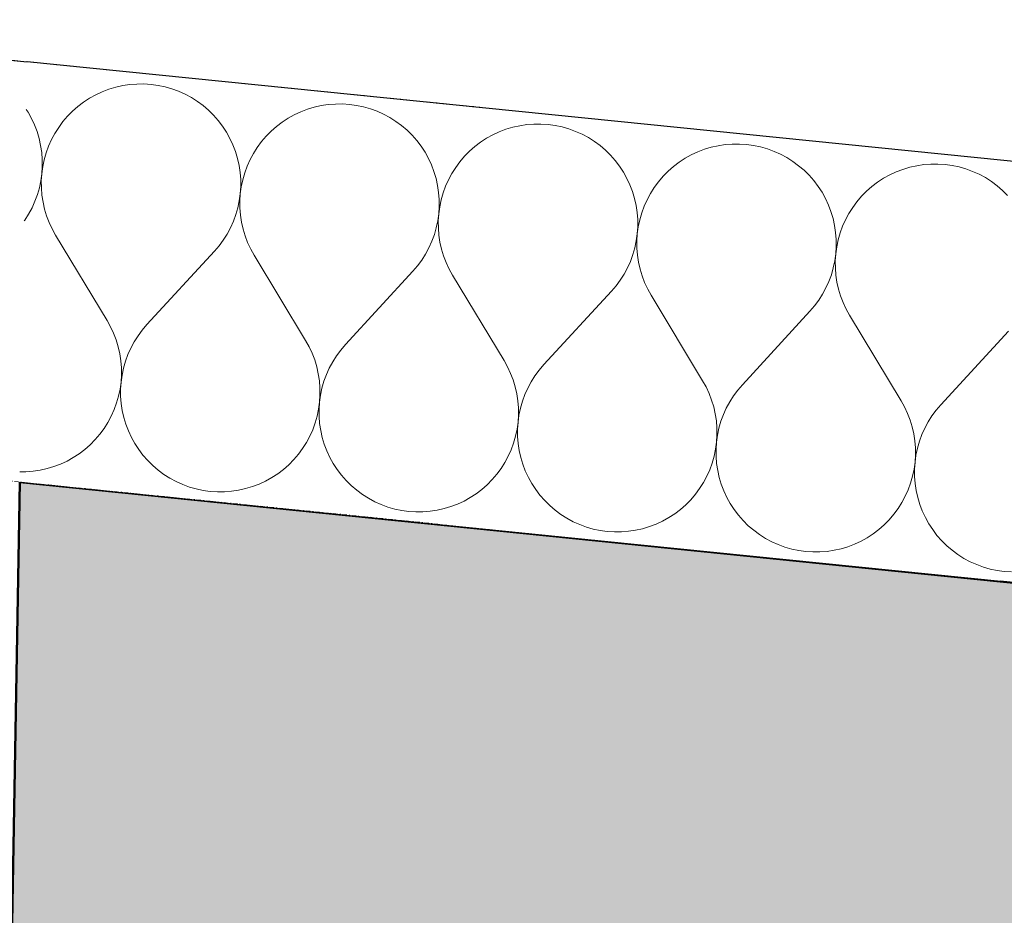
# Model space of a CAD drawing. Header units: millimetres. Extents: x -25972 to 4516, y -2839 to 20217.
# Tile 48 of 114: x -20314 to -19938, y 9843 to 10185. Entities that reach past the tile are written whole.
import ezdxf

# ---------------------------------------------------------------- set-up
doc = ezdxf.new("R2010")
doc.units = ezdxf.units.MM
doc.header["$MEASUREMENT"] = 0
doc.linetypes.add('Wipeout_Contour', pattern=[1000, 0, -1000])
doc.linetypes.add('Čerchovaná S', pattern=[3.5, 1.5, -0.85, 0.3, -0.85])
for name, color, linetype in [('7._POHLED ZÁPADNÍ_1_2D prvky - obecné', 7, 'Continuous'), ('7._POHLED ZÁPADNÍ_1_3D prvky fasada nove', 7, 'Continuous'), ('7._POHLED ZÁPADNÍ_1_Konstrukce - nosné', 7, 'Continuous'), ('7._POHLED ZÁPADNÍ_1_Kresby a obrázky', 7, 'Continuous'), ('7._POHLED ZÁPADNÍ_1_Nové_Konstrukce - nosné', 7, 'Continuous'), ('7._POHLED ZÁPADNÍ_1_Nové_Výplně – Řezové', 7, 'Continuous'), ('7._POHLED ZÁPADNÍ_1_Výplně – Řezové', 7, 'Continuous')]:
    doc.layers.add(name, color=color, linetype=linetype)

# ---------------------------------------------------------------- blocks, each defined once
blk = doc.blocks.new('*X35', base_point=(-26739.77, -6860.77))
at = {"layer": '7._POHLED ZÁPADNÍ_1_Nové_Výplně – Řezové', "color": 21, "linetype": 'Continuous', "lineweight": 20, "true_color": 0xffaaaa}
for p, q in [((-20274.2, 10160.3), (-20276.86, 10159.7)), ((-20271.51, 10160.7), (-20274.2, 10160.3)), ((-20268.8, 10160.91), (-20271.51, 10160.7)), ((-20266.08, 10160.93), (-20268.8, 10160.91)), ((-20263.36, 10160.76), (-20266.08, 10160.93)), ((-20260.67, 10160.39), (-20263.36, 10160.76)), ((-20258.01, 10159.82), (-20260.67, 10160.39)), ((-20284.47, 10156.8), (-20286.85, 10155.48)), ((-20282, 10157.95), (-20284.47, 10156.8)), ((-20279.46, 10158.92), (-20282, 10157.95)), ((-20276.86, 10159.7), (-20279.46, 10158.92)), ((-20255.39, 10159.07), (-20258.01, 10159.82)), ((-20252.84, 10158.14), (-20255.39, 10159.07)), ((-20250.36, 10157.03), (-20252.84, 10158.14)), ((-20247.96, 10155.74), (-20250.36, 10157.03)), ((-20289.13, 10154), (-20291.3, 10152.35)), ((-20286.85, 10155.48), (-20289.13, 10154)), ((-20245.66, 10154.28), (-20247.96, 10155.74)), ((-20243.47, 10152.67), (-20245.66, 10154.28)), ((-20241.41, 10150.9), (-20243.47, 10152.67)), ((-20198.4, 10152.65), (-20201.05, 10152.05)), ((-20195.71, 10153.05), (-20198.4, 10152.65)), ((-20192.99, 10153.27), (-20195.71, 10153.05)), ((-20190.27, 10153.28), (-20192.99, 10153.27)), ((-20187.56, 10153.11), (-20190.27, 10153.28)), ((-20184.86, 10152.74), (-20187.56, 10153.11)), ((-20182.2, 10152.18), (-20184.86, 10152.74)), ((-20310.35, 10150.14), (-20311.05, 10151.21)), ((-20309.03, 10147.76), (-20310.35, 10150.14)), ((-20293.34, 10150.55), (-20295.25, 10148.62)), ((-20291.3, 10152.35), (-20293.34, 10150.55)), ((-20239.47, 10148.99), (-20241.41, 10150.9)), ((-20237.68, 10146.94), (-20239.47, 10148.99)), ((-20208.67, 10149.15), (-20211.04, 10147.83)), ((-20206.2, 10150.3), (-20208.67, 10149.15)), ((-20203.66, 10151.27), (-20206.2, 10150.3)), ((-20201.05, 10152.05), (-20203.66, 10151.27)), ((-20179.59, 10151.43), (-20182.2, 10152.18)), ((-20177.03, 10150.49), (-20179.59, 10151.43)), ((-20174.55, 10149.38), (-20177.03, 10150.49)), ((-20172.15, 10148.09), (-20174.55, 10149.38)), ((-20307.89, 10145.29), (-20309.03, 10147.76)), ((-20306.92, 10142.75), (-20307.89, 10145.29)), ((-20297.02, 10146.55), (-20298.63, 10144.36)), ((-20295.25, 10148.62), (-20297.02, 10146.55)), ((-20236.03, 10144.77), (-20237.68, 10146.94)), ((-20213.32, 10146.35), (-20215.49, 10144.7)), ((-20211.04, 10147.83), (-20213.32, 10146.35)), ((-20169.86, 10146.63), (-20172.15, 10148.09)), ((-20167.67, 10145.02), (-20169.86, 10146.63)), ((-20119.9, 10145.41), (-20122.59, 10145)), ((-20117.19, 10145.62), (-20119.9, 10145.41)), ((-20114.47, 10145.64), (-20117.19, 10145.62)), ((-20111.75, 10145.46), (-20114.47, 10145.64)), ((-20109.06, 10145.09), (-20111.75, 10145.46)), ((-20106.4, 10144.53), (-20109.06, 10145.09)), ((-20306.14, 10140.14), (-20306.92, 10142.75)), ((-20300.09, 10142.06), (-20301.37, 10139.66)), ((-20298.63, 10144.36), (-20300.09, 10142.06)), ((-20234.55, 10142.49), (-20236.03, 10144.77)), ((-20233.23, 10140.11), (-20234.55, 10142.49)), ((-20217.53, 10142.91), (-20219.44, 10140.97)), ((-20215.49, 10144.7), (-20217.53, 10142.91)), ((-20165.6, 10143.25), (-20167.67, 10145.02)), ((-20163.66, 10141.34), (-20165.6, 10143.25)), ((-20161.87, 10139.29), (-20163.66, 10141.34)), ((-20132.86, 10141.51), (-20135.24, 10140.19)), ((-20130.39, 10142.65), (-20132.86, 10141.51)), ((-20127.85, 10143.62), (-20130.39, 10142.65)), ((-20125.25, 10144.4), (-20127.85, 10143.62)), ((-20122.59, 10145), (-20125.25, 10144.4)), ((-20103.78, 10143.78), (-20106.4, 10144.53)), ((-20101.23, 10142.84), (-20103.78, 10143.78)), ((-20098.74, 10141.73), (-20101.23, 10142.84)), ((-20096.35, 10140.44), (-20098.74, 10141.73)), ((-20305.55, 10137.49), (-20306.14, 10140.14)), ((-20301.37, 10139.66), (-20302.49, 10137.18)), ((-20232.08, 10137.65), (-20233.23, 10140.11)), ((-20231.12, 10135.1), (-20232.08, 10137.65)), ((-20221.21, 10138.9), (-20222.83, 10136.71)), ((-20219.44, 10140.97), (-20221.21, 10138.9)), ((-20160.23, 10137.12), (-20161.87, 10139.29)), ((-20137.52, 10138.7), (-20139.68, 10137.05)), ((-20135.24, 10140.19), (-20137.52, 10138.7)), ((-20094.05, 10138.99), (-20096.35, 10140.44)), ((-20091.86, 10137.37), (-20094.05, 10138.99)), ((-20044.1, 10137.76), (-20046.79, 10137.35)), ((-20041.38, 10137.97), (-20044.1, 10137.76)), ((-20038.66, 10137.99), (-20041.38, 10137.97)), ((-20035.95, 10137.81), (-20038.66, 10137.99)), ((-20033.25, 10137.44), (-20035.95, 10137.81)), ((-20305.14, 10134.8), (-20305.55, 10137.49)), ((-20304.93, 10132.09), (-20305.14, 10134.8)), ((-20303.42, 10134.63), (-20304.17, 10132.01)), ((-20302.49, 10137.18), (-20303.42, 10134.63)), ((-20230.33, 10132.5), (-20231.12, 10135.1)), ((-20224.28, 10134.41), (-20225.57, 10132.02)), ((-20222.83, 10136.71), (-20224.28, 10134.41)), ((-20158.74, 10134.84), (-20160.23, 10137.12)), ((-20157.42, 10132.47), (-20158.74, 10134.84)), ((-20141.73, 10135.26), (-20143.64, 10133.32)), ((-20139.68, 10137.05), (-20141.73, 10135.26)), ((-20089.79, 10135.6), (-20091.86, 10137.37)), ((-20087.86, 10133.69), (-20089.79, 10135.6)), ((-20057.05, 10133.86), (-20059.43, 10132.54)), ((-20054.59, 10135), (-20057.05, 10133.86)), ((-20052.05, 10135.97), (-20054.59, 10135)), ((-20049.44, 10136.76), (-20052.05, 10135.97)), ((-20046.79, 10137.35), (-20049.44, 10136.76)), ((-20030.59, 10136.88), (-20033.25, 10137.44)), ((-20027.98, 10136.13), (-20030.59, 10136.88)), ((-20025.42, 10135.2), (-20027.98, 10136.13)), ((-20022.94, 10134.08), (-20025.42, 10135.2)), ((-20020.54, 10132.79), (-20022.94, 10134.08)), ((-20304.92, 10129.37), (-20304.93, 10132.09)), ((-20304.17, 10132.01), (-20304.73, 10129.35)), ((-20229.74, 10129.84), (-20230.33, 10132.5)), ((-20225.57, 10132.02), (-20226.68, 10129.53)), ((-20156.28, 10130), (-20157.42, 10132.47)), ((-20145.41, 10131.25), (-20147.02, 10129.06)), ((-20143.64, 10133.32), (-20145.41, 10131.25)), ((-20086.06, 10131.64), (-20087.86, 10133.69)), ((-20084.42, 10129.48), (-20086.06, 10131.64)), ((-20061.71, 10131.05), (-20063.88, 10129.41)), ((-20059.43, 10132.54), (-20061.71, 10131.05)), ((-20018.24, 10131.34), (-20020.54, 10132.79)), ((-20016.06, 10129.72), (-20018.24, 10131.34)), ((-19968.29, 10130.11), (-19970.98, 10129.7)), ((-19965.58, 10130.32), (-19968.29, 10130.11)), ((-19962.86, 10130.34), (-19965.58, 10130.32)), ((-19960.14, 10130.16), (-19962.86, 10130.34)), ((-19957.45, 10129.79), (-19960.14, 10130.16)), ((-20305.47, 10123.96), (-20305.09, 10126.65)), ((-20305.09, 10126.65), (-20305.27, 10123.94)), ((-20305.09, 10126.65), (-20304.92, 10129.37)), ((-20304.73, 10129.35), (-20305.09, 10126.65)), ((-20229.34, 10127.15), (-20229.74, 10129.84)), ((-20229.13, 10124.44), (-20229.34, 10127.15)), ((-20227.61, 10126.98), (-20228.36, 10124.36)), ((-20226.68, 10129.53), (-20227.61, 10126.98)), ((-20155.31, 10127.45), (-20156.28, 10130)), ((-20154.53, 10124.85), (-20155.31, 10127.45)), ((-20148.48, 10126.76), (-20149.76, 10124.37)), ((-20147.02, 10129.06), (-20148.48, 10126.76)), ((-20082.94, 10127.2), (-20084.42, 10129.48)), ((-20081.62, 10124.82), (-20082.94, 10127.2)), ((-20065.92, 10127.61), (-20067.83, 10125.67)), ((-20063.88, 10129.41), (-20065.92, 10127.61)), ((-20013.99, 10127.95), (-20016.06, 10129.72)), ((-20012.05, 10126.04), (-20013.99, 10127.95)), ((-19978.78, 10127.36), (-19981.25, 10126.21)), ((-19976.24, 10128.32), (-19978.78, 10127.36)), ((-19973.63, 10129.11), (-19976.24, 10128.32)), ((-19970.98, 10129.7), (-19973.63, 10129.11)), ((-19954.78, 10129.23), (-19957.45, 10129.79)), ((-19952.17, 10128.48), (-19954.78, 10129.23)), ((-19949.61, 10127.55), (-19952.17, 10128.48)), ((-19947.13, 10126.43), (-19949.61, 10127.55)), ((-19944.74, 10125.15), (-19947.13, 10126.43)), ((-20306.03, 10121.3), (-20305.47, 10123.96)), ((-20305.27, 10123.94), (-20305.25, 10121.22)), ((-20229.11, 10121.72), (-20229.13, 10124.44)), ((-20228.36, 10124.36), (-20228.92, 10121.7)), ((-20153.93, 10122.19), (-20154.53, 10124.85)), ((-20149.76, 10124.37), (-20150.88, 10121.89)), ((-20080.47, 10122.35), (-20081.62, 10124.82)), ((-20069.6, 10123.6), (-20071.22, 10121.42)), ((-20067.83, 10125.67), (-20069.6, 10123.6)), ((-20010.26, 10124), (-20012.05, 10126.04)), ((-20008.61, 10121.83), (-20010.26, 10124)), ((-19985.91, 10123.4), (-19988.07, 10121.76)), ((-19983.63, 10124.89), (-19985.91, 10123.4)), ((-19981.25, 10126.21), (-19983.63, 10124.89)), ((-19942.44, 10123.69), (-19944.74, 10125.15)), ((-19940.25, 10122.07), (-19942.44, 10123.69)), ((-20306.78, 10118.68), (-20306.03, 10121.3)), ((-20305.25, 10121.22), (-20305.04, 10118.5)), ((-20229.66, 10116.31), (-20229.29, 10119)), ((-20229.29, 10119), (-20229.46, 10116.29)), ((-20229.29, 10119), (-20229.11, 10121.72)), ((-20228.92, 10121.7), (-20229.29, 10119)), ((-20153.53, 10119.5), (-20153.93, 10122.19)), ((-20153.32, 10116.79), (-20153.53, 10119.5)), ((-20151.81, 10119.33), (-20152.56, 10116.71)), ((-20150.88, 10121.89), (-20151.81, 10119.33)), ((-20079.51, 10119.81), (-20080.47, 10122.35)), ((-20078.72, 10117.2), (-20079.51, 10119.81)), ((-20072.67, 10119.12), (-20073.96, 10116.72)), ((-20071.22, 10121.42), (-20072.67, 10119.12)), ((-20007.13, 10119.55), (-20008.61, 10121.83)), ((-20005.81, 10117.17), (-20007.13, 10119.55)), ((-19990.12, 10119.96), (-19992.03, 10118.03)), ((-19988.07, 10121.76), (-19990.12, 10119.96)), ((-19938.18, 10120.3), (-19940.25, 10122.07)), ((-19936.25, 10118.39), (-19938.18, 10120.3)), ((-20308.83, 10113.64), (-20307.72, 10116.13)), ((-20307.72, 10116.13), (-20306.78, 10118.68)), ((-20305.04, 10118.5), (-20304.63, 10115.81)), ((-20304.63, 10115.81), (-20304.03, 10113.16)), ((-20230.22, 10113.65), (-20229.66, 10116.31)), ((-20229.46, 10116.29), (-20229.44, 10113.57)), ((-20153.3, 10114.07), (-20153.32, 10116.79)), ((-20152.56, 10116.71), (-20153.11, 10114.05)), ((-20078.13, 10114.55), (-20078.72, 10117.2)), ((-20073.96, 10116.72), (-20075.07, 10114.24)), ((-20004.67, 10114.7), (-20005.81, 10117.17)), ((-19993.79, 10115.96), (-19995.41, 10113.77)), ((-19992.03, 10118.03), (-19993.79, 10115.96)), ((-20311.58, 10108.95), (-20310.12, 10111.25)), ((-20310.12, 10111.25), (-20308.83, 10113.64)), ((-20304.03, 10113.16), (-20303.24, 10110.56)), ((-20230.97, 10111.03), (-20230.22, 10113.65)), ((-20229.44, 10113.57), (-20229.23, 10110.86)), ((-20153.85, 10108.66), (-20153.48, 10111.36)), ((-20153.48, 10111.36), (-20153.66, 10108.64)), ((-20153.48, 10111.36), (-20153.3, 10114.07)), ((-20153.11, 10114.05), (-20153.48, 10111.36)), ((-20077.73, 10111.86), (-20078.13, 10114.55)), ((-20077.52, 10109.14), (-20077.73, 10111.86)), ((-20076, 10111.68), (-20076.75, 10109.07)), ((-20075.07, 10114.24), (-20076, 10111.68)), ((-20003.7, 10112.16), (-20004.67, 10114.7)), ((-20002.92, 10109.55), (-20003.7, 10112.16)), ((-19996.86, 10111.47), (-19998.15, 10109.07)), ((-19995.41, 10113.77), (-19996.86, 10111.47)), ((-20311.79, 10108.66), (-20311.58, 10108.95)), ((-20303.24, 10110.56), (-20302.28, 10108.01)), ((-20302.28, 10108.01), (-20301.13, 10105.55)), ((-20233.03, 10106), (-20231.91, 10108.48)), ((-20231.91, 10108.48), (-20230.97, 10111.03)), ((-20229.23, 10110.86), (-20228.82, 10108.17)), ((-20228.82, 10108.17), (-20228.22, 10105.51)), ((-20154.42, 10106), (-20153.85, 10108.66)), ((-20153.66, 10108.64), (-20153.64, 10105.92)), ((-20077.5, 10106.42), (-20077.52, 10109.14)), ((-20076.75, 10109.07), (-20077.31, 10106.4)), ((-20002.32, 10106.9), (-20002.92, 10109.55)), ((-19998.15, 10109.07), (-19999.26, 10106.59)), ((-20301.13, 10105.55), (-20299.81, 10103.17)), ((-20234.32, 10103.6), (-20233.03, 10106)), ((-20228.22, 10105.51), (-20227.44, 10102.91)), ((-20155.17, 10103.38), (-20154.42, 10106)), ((-20153.64, 10105.92), (-20153.42, 10103.21)), ((-20078.05, 10101.01), (-20077.68, 10103.71)), ((-20077.68, 10103.71), (-20077.85, 10100.99)), ((-20077.68, 10103.71), (-20077.5, 10106.42)), ((-20077.31, 10106.4), (-20077.68, 10103.71)), ((-20001.92, 10104.21), (-20002.32, 10106.9)), ((-20001.71, 10101.5), (-20001.92, 10104.21)), ((-20000.2, 10104.03), (-20000.94, 10101.42)), ((-19999.26, 10106.59), (-20000.2, 10104.03)), ((-20280.12, 10070.55), (-20299.81, 10103.17)), ((-20237.39, 10099.12), (-20235.77, 10101.3)), ((-20235.77, 10101.3), (-20234.32, 10103.6)), ((-20227.44, 10102.91), (-20226.47, 10100.37)), ((-20226.47, 10100.37), (-20225.32, 10097.9)), ((-20157.22, 10098.35), (-20156.1, 10100.83)), ((-20156.1, 10100.83), (-20155.17, 10103.38)), ((-20153.42, 10103.21), (-20153.02, 10100.52)), ((-20153.02, 10100.52), (-20152.42, 10097.86)), ((-20078.61, 10098.35), (-20078.05, 10101.01)), ((-20077.85, 10100.99), (-20077.83, 10098.27)), ((-20001.69, 10098.77), (-20001.71, 10101.5)), ((-20000.94, 10101.42), (-20001.5, 10098.76)), ((-20264.96, 10069.02), (-20239.16, 10097.05)), ((-20239.16, 10097.05), (-20237.39, 10099.12)), ((-20225.32, 10097.9), (-20224, 10095.52)), ((-20158.51, 10095.95), (-20157.22, 10098.35)), ((-20152.42, 10097.86), (-20151.63, 10095.26)), ((-20079.36, 10095.74), (-20078.61, 10098.35)), ((-20077.83, 10098.27), (-20077.62, 10095.56)), ((-20001.87, 10096.06), (-20001.69, 10098.77)), ((-20001.5, 10098.76), (-20001.87, 10096.06)), ((-20204.32, 10062.91), (-20224, 10095.52)), ((-20161.59, 10091.47), (-20159.97, 10093.66)), ((-20159.97, 10093.66), (-20158.51, 10095.95)), ((-20151.63, 10095.26), (-20150.66, 10092.72)), ((-20150.66, 10092.72), (-20149.52, 10090.25)), ((-20081.41, 10090.7), (-20080.3, 10093.18)), ((-20080.3, 10093.18), (-20079.36, 10095.74)), ((-20077.62, 10095.56), (-20077.21, 10092.87)), ((-20077.21, 10092.87), (-20076.61, 10090.22)), ((-20002.81, 10090.7), (-20002.24, 10093.36)), ((-20002.24, 10093.36), (-20001.87, 10096.06)), ((-20001.87, 10096.06), (-20002.05, 10093.35)), ((-20002.05, 10093.35), (-20002.03, 10090.62)), ((-20189.16, 10061.38), (-20163.36, 10089.4)), ((-20163.36, 10089.4), (-20161.59, 10091.47)), ((-20149.52, 10090.25), (-20148.19, 10087.87)), ((-20082.7, 10088.31), (-20081.41, 10090.7)), ((-20076.61, 10090.22), (-20075.83, 10087.61)), ((-20003.56, 10088.09), (-20002.81, 10090.7)), ((-20002.03, 10090.62), (-20001.81, 10087.91)), ((-20128.51, 10055.26), (-20148.19, 10087.87)), ((-20085.78, 10083.82), (-20084.16, 10086.01)), ((-20084.16, 10086.01), (-20082.7, 10088.31)), ((-20075.83, 10087.61), (-20074.86, 10085.07)), ((-20074.86, 10085.07), (-20073.71, 10082.6)), ((-20005.61, 10083.05), (-20004.49, 10085.53)), ((-20004.49, 10085.53), (-20003.56, 10088.09)), ((-20001.81, 10087.91), (-20001.41, 10085.22)), ((-20001.41, 10085.22), (-20000.81, 10082.57)), ((-20113.35, 10053.73), (-20087.55, 10081.76)), ((-20087.55, 10081.76), (-20085.78, 10083.82)), ((-20073.71, 10082.6), (-20072.39, 10080.23)), ((-20006.9, 10080.66), (-20005.61, 10083.05)), ((-20000.81, 10082.57), (-20000.02, 10079.96)), ((-20052.71, 10047.61), (-20072.39, 10080.23)), ((-20009.97, 10076.17), (-20008.36, 10078.36)), ((-20008.36, 10078.36), (-20006.9, 10080.66)), ((-20000.02, 10079.96), (-19999.05, 10077.42)), ((-19999.05, 10077.42), (-19997.9, 10074.96)), ((-20037.54, 10046.08), (-20011.74, 10074.11)), ((-20011.74, 10074.11), (-20009.97, 10076.17)), ((-19997.9, 10074.96), (-19996.58, 10072.58)), ((-20278.8, 10068.18), (-20280.12, 10070.55)), ((-19976.9, 10039.96), (-19996.58, 10072.58)), ((-20277.65, 10065.71), (-20278.8, 10068.18)), ((-20266.73, 10066.96), (-20268.35, 10064.77)), ((-20264.96, 10069.02), (-20266.73, 10066.96)), ((-19961.74, 10038.43), (-19935.94, 10066.46)), ((-20276.68, 10063.17), (-20277.65, 10065.71)), ((-20275.9, 10060.56), (-20276.68, 10063.17)), ((-20269.81, 10062.47), (-20271.1, 10060.08)), ((-20268.35, 10064.77), (-20269.81, 10062.47)), ((-20203, 10060.53), (-20204.32, 10062.91)), ((-20275.3, 10057.91), (-20275.9, 10060.56)), ((-20271.1, 10060.08), (-20272.21, 10057.6)), ((-20201.85, 10058.06), (-20203, 10060.53)), ((-20190.93, 10059.31), (-20192.54, 10057.12)), ((-20189.16, 10061.38), (-20190.93, 10059.31)), ((-20274.89, 10055.22), (-20275.3, 10057.91)), ((-20274.68, 10052.51), (-20274.89, 10055.22)), ((-20273.15, 10055.04), (-20273.9, 10052.43)), ((-20272.21, 10057.6), (-20273.15, 10055.04)), ((-20200.88, 10055.52), (-20201.85, 10058.06)), ((-20200.09, 10052.91), (-20200.88, 10055.52)), ((-20194, 10054.83), (-20195.29, 10052.43)), ((-20192.54, 10057.12), (-20194, 10054.83)), ((-20127.19, 10052.88), (-20128.51, 10055.26)), ((-20274.66, 10049.79), (-20274.68, 10052.51)), ((-20273.9, 10052.43), (-20274.46, 10049.77)), ((-20199.49, 10050.26), (-20200.09, 10052.91)), ((-20195.29, 10052.43), (-20196.41, 10049.95)), ((-20126.04, 10050.41), (-20127.19, 10052.88)), ((-20115.12, 10051.66), (-20116.74, 10049.47)), ((-20113.35, 10053.73), (-20115.12, 10051.66)), ((-20274.83, 10047.07), (-20274.66, 10049.79)), ((-20274.46, 10049.77), (-20274.83, 10047.07)), ((-20199.09, 10047.57), (-20199.49, 10050.26)), ((-20198.87, 10044.86), (-20199.09, 10047.57)), ((-20197.34, 10047.39), (-20198.09, 10044.78)), ((-20196.41, 10049.95), (-20197.34, 10047.39)), ((-20125.07, 10047.87), (-20126.04, 10050.41)), ((-20124.29, 10045.27), (-20125.07, 10047.87)), ((-20116.74, 10049.47), (-20118.2, 10047.18)), ((-20051.38, 10045.23), (-20052.71, 10047.61)), ((-20275.76, 10041.71), (-20275.2, 10044.38)), ((-20275.2, 10044.38), (-20274.83, 10047.07)), ((-20274.83, 10047.07), (-20275.01, 10044.36)), ((-20275.01, 10044.36), (-20275, 10041.64)), ((-20198.85, 10042.14), (-20198.87, 10044.86)), ((-20198.09, 10044.78), (-20198.66, 10042.12)), ((-20123.69, 10042.61), (-20124.29, 10045.27)), ((-20119.49, 10044.78), (-20120.6, 10042.3)), ((-20118.2, 10047.18), (-20119.49, 10044.78)), ((-20050.24, 10042.76), (-20051.38, 10045.23)), ((-20039.31, 10044.01), (-20040.93, 10041.83)), ((-20037.54, 10046.08), (-20039.31, 10044.01)), ((-20276.51, 10039.1), (-20275.76, 10041.71)), ((-20275, 10041.64), (-20274.79, 10038.92)), ((-20199.03, 10039.42), (-20198.85, 10042.14)), ((-20198.66, 10042.12), (-20199.03, 10039.42)), ((-20123.28, 10039.92), (-20123.69, 10042.61)), ((-20123.07, 10037.21), (-20123.28, 10039.92)), ((-20120.6, 10042.3), (-20121.54, 10039.75)), ((-20049.27, 10040.22), (-20050.24, 10042.76)), ((-20048.48, 10037.62), (-20049.27, 10040.22)), ((-20040.93, 10041.83), (-20042.39, 10039.53)), ((-19975.58, 10037.58), (-19976.9, 10039.96)), ((-20278.55, 10034.06), (-20277.44, 10036.54)), ((-20277.44, 10036.54), (-20276.51, 10039.1)), ((-20274.79, 10038.92), (-20274.38, 10036.23)), ((-20274.38, 10036.23), (-20273.79, 10033.58)), ((-20199.96, 10034.06), (-20199.4, 10036.73)), ((-20199.4, 10036.73), (-20199.03, 10039.42)), ((-20199.03, 10039.42), (-20199.21, 10036.71)), ((-20199.21, 10036.71), (-20199.19, 10033.99)), ((-20123.05, 10034.49), (-20123.07, 10037.21)), ((-20122.29, 10037.13), (-20122.85, 10034.47)), ((-20121.54, 10039.75), (-20122.29, 10037.13)), ((-20047.88, 10034.96), (-20048.48, 10037.62)), ((-20043.68, 10037.13), (-20044.8, 10034.65)), ((-20042.39, 10039.53), (-20043.68, 10037.13)), ((-19974.43, 10035.12), (-19975.58, 10037.58)), ((-19963.51, 10036.37), (-19965.13, 10034.18)), ((-19961.74, 10038.43), (-19963.51, 10036.37)), ((-20279.84, 10031.66), (-20278.55, 10034.06)), ((-20273.79, 10033.58), (-20273.01, 10030.97)), ((-20200.7, 10031.45), (-20199.96, 10034.06)), ((-20199.19, 10033.99), (-20198.98, 10031.28)), ((-20123.22, 10031.77), (-20123.05, 10034.49)), ((-20122.85, 10034.47), (-20123.22, 10031.77)), ((-20047.48, 10032.27), (-20047.88, 10034.96)), ((-20047.26, 10029.56), (-20047.48, 10032.27)), ((-20044.8, 10034.65), (-20045.73, 10032.1)), ((-19973.46, 10032.58), (-19974.43, 10035.12)), ((-19972.68, 10029.97), (-19973.46, 10032.58)), ((-19965.13, 10034.18), (-19966.58, 10031.88)), ((-20282.91, 10027.17), (-20281.3, 10029.36)), ((-20281.3, 10029.36), (-20279.84, 10031.66)), ((-20273.01, 10030.97), (-20272.04, 10028.43)), ((-20202.75, 10026.41), (-20201.64, 10028.89)), ((-20201.64, 10028.89), (-20200.7, 10031.45)), ((-20198.98, 10031.28), (-20198.58, 10028.58)), ((-20198.58, 10028.58), (-20197.98, 10025.93)), ((-20124.15, 10026.42), (-20123.59, 10029.08)), ((-20123.59, 10029.08), (-20123.22, 10031.77)), ((-20123.22, 10031.77), (-20123.4, 10029.06)), ((-20123.4, 10029.06), (-20123.38, 10026.34)), ((-20047.24, 10026.84), (-20047.26, 10029.56)), ((-20046.48, 10029.48), (-20047.05, 10026.82)), ((-20045.73, 10032.1), (-20046.48, 10029.48)), ((-19972.08, 10027.32), (-19972.68, 10029.97)), ((-19967.87, 10029.49), (-19968.99, 10027)), ((-19966.58, 10031.88), (-19967.87, 10029.49)), ((-20286.59, 10023.17), (-20284.68, 10025.11)), ((-20284.68, 10025.11), (-20282.91, 10027.17)), ((-20272.04, 10028.43), (-20270.89, 10025.96)), ((-20270.89, 10025.96), (-20269.58, 10023.58)), ((-20204.04, 10024.01), (-20202.75, 10026.41)), ((-20197.98, 10025.93), (-20197.2, 10023.32)), ((-20124.9, 10023.8), (-20124.15, 10026.42)), ((-20123.38, 10026.34), (-20123.17, 10023.63)), ((-20047.42, 10024.13), (-20047.24, 10026.84)), ((-20047.05, 10026.82), (-20047.42, 10024.13)), ((-19971.67, 10024.63), (-19972.08, 10027.32)), ((-19968.99, 10027), (-19969.93, 10024.45)), ((-20290.8, 10019.73), (-20288.63, 10021.37)), ((-20288.63, 10021.37), (-20286.59, 10023.17)), ((-20269.58, 10023.58), (-20268.09, 10021.3)), ((-20268.09, 10021.3), (-20266.45, 10019.13)), ((-20207.11, 10019.53), (-20205.49, 10021.72)), ((-20205.49, 10021.72), (-20204.04, 10024.01)), ((-20197.2, 10023.32), (-20196.23, 10020.78)), ((-20126.94, 10018.76), (-20125.83, 10021.25)), ((-20125.83, 10021.25), (-20124.9, 10023.8)), ((-20123.17, 10023.63), (-20122.77, 10020.94)), ((-20048.34, 10018.77), (-20047.79, 10021.43)), ((-20047.79, 10021.43), (-20047.42, 10024.13)), ((-20047.42, 10024.13), (-20047.6, 10021.41)), ((-20047.6, 10021.41), (-20047.58, 10018.69)), ((-19971.46, 10021.91), (-19971.67, 10024.63)), ((-19971.44, 10019.19), (-19971.46, 10021.91)), ((-19970.68, 10021.84), (-19971.24, 10019.17)), ((-19969.93, 10024.45), (-19970.68, 10021.84)), ((-20295.46, 10016.92), (-20293.08, 10018.24)), ((-20293.08, 10018.24), (-20290.8, 10019.73)), ((-20266.45, 10019.13), (-20264.65, 10017.09)), ((-20210.78, 10015.52), (-20208.87, 10017.46)), ((-20208.87, 10017.46), (-20207.11, 10019.53)), ((-20196.23, 10020.78), (-20195.09, 10018.31)), ((-20195.09, 10018.31), (-20193.77, 10015.93)), ((-20128.23, 10016.37), (-20126.94, 10018.76)), ((-20122.77, 10020.94), (-20122.18, 10018.28)), ((-20122.18, 10018.28), (-20121.39, 10015.68)), ((-20049.09, 10016.15), (-20048.34, 10018.77)), ((-20047.58, 10018.69), (-20047.37, 10015.98)), ((-19971.61, 10016.48), (-19971.44, 10019.19)), ((-19971.24, 10019.17), (-19971.61, 10016.48)), ((-20305.73, 10013.43), (-20303.07, 10014.02)), ((-20303.07, 10014.02), (-20300.47, 10014.81)), ((-20300.47, 10014.81), (-20297.92, 10015.77)), ((-20297.92, 10015.77), (-20295.46, 10016.92)), ((-20264.65, 10017.09), (-20262.72, 10015.18)), ((-20262.72, 10015.18), (-20260.65, 10013.41)), ((-20214.99, 10012.08), (-20212.83, 10013.73)), ((-20212.83, 10013.73), (-20210.78, 10015.52)), ((-20193.77, 10015.93), (-20192.29, 10013.65)), ((-20192.29, 10013.65), (-20190.64, 10011.49)), ((-20131.3, 10011.88), (-20129.69, 10014.07)), ((-20129.69, 10014.07), (-20128.23, 10016.37)), ((-20121.39, 10015.68), (-20120.43, 10013.13)), ((-20051.14, 10011.11), (-20050.03, 10013.6)), ((-20050.03, 10013.6), (-20049.09, 10016.15)), ((-20047.37, 10015.98), (-20046.97, 10013.29)), ((-19972.54, 10011.12), (-19971.98, 10013.78)), ((-19971.98, 10013.78), (-19971.61, 10016.48)), ((-19971.61, 10016.48), (-19971.79, 10013.76)), ((-19971.79, 10013.76), (-19971.77, 10011.04)), ((-20313.46, 10012.79), (-20311.13, 10012.81)), ((-20311.13, 10012.81), (-20308.42, 10013.02)), ((-20308.42, 10013.02), (-20305.73, 10013.43)), ((-20260.65, 10013.41), (-20258.46, 10011.79)), ((-20258.46, 10011.79), (-20256.16, 10010.34)), ((-20256.16, 10010.34), (-20253.77, 10009.05)), ((-20219.65, 10009.27), (-20217.27, 10010.59)), ((-20217.27, 10010.59), (-20214.99, 10012.08)), ((-20190.64, 10011.49), (-20188.85, 10009.44)), ((-20134.98, 10007.87), (-20133.07, 10009.81)), ((-20133.07, 10009.81), (-20131.3, 10011.88)), ((-20120.43, 10013.13), (-20119.28, 10010.67)), ((-20119.28, 10010.67), (-20117.96, 10008.29)), ((-20052.42, 10008.72), (-20051.14, 10011.11)), ((-20046.97, 10013.29), (-20046.37, 10010.63)), ((-20046.37, 10010.63), (-20045.59, 10008.03)), ((-19973.29, 10008.51), (-19972.54, 10011.12)), ((-19971.77, 10011.04), (-19971.56, 10008.33)), ((-20253.77, 10009.05), (-20251.29, 10007.93)), ((-20251.29, 10007.93), (-20248.73, 10007)), ((-20248.73, 10007), (-20246.12, 10006.25)), ((-20246.12, 10006.25), (-20243.45, 10005.69)), ((-20229.92, 10005.78), (-20227.27, 10006.37)), ((-20227.27, 10006.37), (-20224.66, 10007.16)), ((-20224.66, 10007.16), (-20222.12, 10008.13)), ((-20222.12, 10008.13), (-20219.65, 10009.27)), ((-20188.85, 10009.44), (-20186.91, 10007.53)), ((-20186.91, 10007.53), (-20184.84, 10005.76)), ((-20139.19, 10004.43), (-20137.02, 10006.08)), ((-20137.02, 10006.08), (-20134.98, 10007.87)), ((-20117.96, 10008.29), (-20116.48, 10006.01)), ((-20116.48, 10006.01), (-20114.84, 10003.84)), ((-20055.49, 10004.23), (-20053.88, 10006.42)), ((-20053.88, 10006.42), (-20052.42, 10008.72)), ((-20045.59, 10008.03), (-20044.62, 10005.49)), ((-19975.33, 10003.47), (-19974.22, 10005.95)), ((-19974.22, 10005.95), (-19973.29, 10008.51)), ((-19971.56, 10008.33), (-19971.16, 10005.64)), ((-20243.45, 10005.69), (-20240.76, 10005.32)), ((-20240.76, 10005.32), (-20238.04, 10005.14)), ((-20238.04, 10005.14), (-20235.32, 10005.16)), ((-20235.32, 10005.16), (-20232.61, 10005.37)), ((-20232.61, 10005.37), (-20229.92, 10005.78)), ((-20184.84, 10005.76), (-20182.66, 10004.15)), ((-20182.66, 10004.15), (-20180.36, 10002.69)), ((-20180.36, 10002.69), (-20177.96, 10001.4)), ((-20143.85, 10001.63), (-20141.47, 10002.95)), ((-20141.47, 10002.95), (-20139.19, 10004.43)), ((-20114.84, 10003.84), (-20113.04, 10001.79)), ((-20057.26, 10002.16), (-20055.49, 10004.23)), ((-20044.62, 10005.49), (-20043.48, 10003.02)), ((-20043.48, 10003.02), (-20042.16, 10000.64)), ((-19976.62, 10001.07), (-19975.33, 10003.47)), ((-19971.16, 10005.64), (-19970.57, 10002.99)), ((-19970.57, 10002.99), (-19969.78, 10000.38)), ((-20177.96, 10001.4), (-20175.48, 10000.29)), ((-20175.48, 10000.29), (-20172.92, 9999.35)), ((-20172.92, 9999.35), (-20170.31, 9998.6)), ((-20170.31, 9998.6), (-20167.65, 9998.04)), ((-20154.11, 9998.13), (-20151.46, 9998.73)), ((-20151.46, 9998.73), (-20148.86, 9999.51)), ((-20148.86, 9999.51), (-20146.31, 10000.48)), ((-20146.31, 10000.48), (-20143.85, 10001.63)), ((-20113.04, 10001.79), (-20111.11, 9999.88)), ((-20111.11, 9999.88), (-20109.04, 9998.11)), ((-20063.38, 9996.78), (-20061.22, 9998.43)), ((-20061.22, 9998.43), (-20059.17, 10000.22)), ((-20059.17, 10000.22), (-20057.26, 10002.16)), ((-20042.16, 10000.64), (-20040.67, 9998.36)), ((-19979.69, 9996.58), (-19978.07, 9998.77)), ((-19978.07, 9998.77), (-19976.62, 10001.07)), ((-19969.78, 10000.38), (-19968.82, 9997.84)), ((-20167.65, 9998.04), (-20164.95, 9997.67)), ((-20164.95, 9997.67), (-20162.24, 9997.5)), ((-20162.24, 9997.5), (-20159.52, 9997.51)), ((-20159.52, 9997.51), (-20156.8, 9997.73)), ((-20156.8, 9997.73), (-20154.11, 9998.13)), ((-20109.04, 9998.11), (-20106.85, 9996.5)), ((-20106.85, 9996.5), (-20104.55, 9995.04)), ((-20104.55, 9995.04), (-20102.16, 9993.75)), ((-20068.04, 9993.98), (-20065.66, 9995.3)), ((-20065.66, 9995.3), (-20063.38, 9996.78)), ((-20040.67, 9998.36), (-20039.03, 9996.19)), ((-20039.03, 9996.19), (-20037.24, 9994.15)), ((-19981.46, 9994.51), (-19979.69, 9996.58)), ((-19968.82, 9997.84), (-19967.67, 9995.37)), ((-19967.67, 9995.37), (-19966.35, 9992.99)), ((-20102.16, 9993.75), (-20099.67, 9992.64)), ((-20099.67, 9992.64), (-20097.12, 9991.7)), ((-20097.12, 9991.7), (-20094.5, 9990.95)), ((-20094.5, 9990.95), (-20091.84, 9990.39)), ((-20078.31, 9990.48), (-20075.65, 9991.08)), ((-20075.65, 9991.08), (-20073.05, 9991.86)), ((-20073.05, 9991.86), (-20070.51, 9992.83)), ((-20070.51, 9992.83), (-20068.04, 9993.98)), ((-20037.24, 9994.15), (-20035.3, 9992.23)), ((-20035.3, 9992.23), (-20033.23, 9990.47)), ((-19985.41, 9990.78), (-19983.37, 9992.58)), ((-19983.37, 9992.58), (-19981.46, 9994.51)), ((-19966.35, 9992.99), (-19964.87, 9990.71)), ((-20091.84, 9990.39), (-20089.15, 9990.02)), ((-20089.15, 9990.02), (-20086.43, 9989.85)), ((-20086.43, 9989.85), (-20083.71, 9989.87)), ((-20083.71, 9989.87), (-20081, 9990.08)), ((-20081, 9990.08), (-20078.31, 9990.48)), ((-20033.23, 9990.47), (-20031.04, 9988.85)), ((-20031.04, 9988.85), (-20028.75, 9987.39)), ((-20028.75, 9987.39), (-20026.35, 9986.1)), ((-19992.23, 9986.33), (-19989.86, 9987.65)), ((-19989.86, 9987.65), (-19987.58, 9989.14)), ((-19987.58, 9989.14), (-19985.41, 9990.78)), ((-19964.87, 9990.71), (-19963.22, 9988.54)), ((-19963.22, 9988.54), (-19961.43, 9986.5)), ((-20026.35, 9986.1), (-20023.87, 9984.99)), ((-20023.87, 9984.99), (-20021.31, 9984.06)), ((-20021.31, 9984.06), (-20018.7, 9983.31)), ((-20002.5, 9982.83), (-19999.85, 9983.43)), ((-19999.85, 9983.43), (-19997.24, 9984.21)), ((-19997.24, 9984.21), (-19994.7, 9985.18)), ((-19994.7, 9985.18), (-19992.23, 9986.33)), ((-19961.43, 9986.5), (-19959.49, 9984.59)), ((-19959.49, 9984.59), (-19957.43, 9982.82)), ((-20018.7, 9983.31), (-20016.04, 9982.75)), ((-20016.04, 9982.75), (-20013.34, 9982.38)), ((-20013.34, 9982.38), (-20010.63, 9982.2)), ((-20010.63, 9982.2), (-20007.91, 9982.22)), ((-20007.91, 9982.22), (-20005.19, 9982.43)), ((-20005.19, 9982.43), (-20002.5, 9982.83)), ((-19957.43, 9982.82), (-19955.24, 9981.2)), ((-19955.24, 9981.2), (-19952.94, 9979.74)), ((-19952.94, 9979.74), (-19950.54, 9978.46)), ((-19950.54, 9978.46), (-19948.06, 9977.34)), ((-19948.06, 9977.34), (-19945.51, 9976.41)), ((-19945.51, 9976.41), (-19942.89, 9975.66)), ((-19942.89, 9975.66), (-19940.23, 9975.1)), ((-19940.23, 9975.1), (-19937.54, 9974.73)), ((-19937.54, 9974.73), (-19934.82, 9974.55))]:
    blk.add_line(p, q, dxfattribs=at)

msp = doc.modelspace()

# ---------------------------------------------------------------- hatches: boundary and pattern name
at = {"layer": '7._POHLED ZÁPADNÍ_1_Výplně – Řezové', "linetype": 'Continuous', "lineweight": 13}
for points in [[(-20320.09, 9632.64), (-19945.7, 9594.71), (-20313.53, 10008.89)], [(-19939.14, 9970.96), (-20313.53, 10008.89), (-19945.7, 9594.71)]]:
    msp.add_hatch(color=254, dxfattribs=at).paths.add_polyline_path(points)

# ---------------------------------------------------------------- linework, layer by layer
at = {"layer": '7._POHLED ZÁPADNÍ_1_Konstrukce - nosné', "color": 7, "linetype": 'Continuous', "lineweight": 50, "flags": 128}
for points in [[(-20313.53, 10008.89), (-20358.32, 7440.14)], [(-20313.53, 10008.89), (-19939.14, 9970.96)]]:
    msp.add_lwpolyline(points, dxfattribs=at)

# ---------------------------------------------------------------- next in the draw order: wipeouts: each hides what was drawn before it
at = {"color": 254, "linetype": 'Wipeout_Contour', "lineweight": 0, "ltscale": 68224.897711}
msp.add_wipeout([(-20470.48, 10185.48), (-20313.53, 10008.83), (-20310.73, 10169.36)], dxfattribs=at).dxf.layer = '7._POHLED ZÁPADNÍ_1_Nové_Výplně – Řezové'

# ---------------------------------------------------------------- next in the draw order: linework, layer by layer
at = {"layer": '7._POHLED ZÁPADNÍ_1_Nové_Konstrukce - nosné', "color": 1, "linetype": 'Continuous', "lineweight": 25, "flags": 128}
msp.add_lwpolyline([(-20470.48, 10185.48), (-20310.73, 10169.36)], dxfattribs=at)

# ---------------------------------------------------------------- next in the draw order: wipeouts: each hides what was drawn before it
at = {"color": 254, "linetype": 'Wipeout_Contour', "lineweight": 0, "ltscale": 111725.092534}
msp.add_wipeout([(-20313.53, 10008.83), (-19728.13, 9949.77), (-19722.11, 10009.47), (-19712.07, 10108.96), (-20310.73, 10169.36)], dxfattribs=at).dxf.layer = '7._POHLED ZÁPADNÍ_1_Nové_Výplně – Řezové'

# ---------------------------------------------------------------- next in the draw order: hatches: boundary and pattern name
at = {"layer": '7._POHLED ZÁPADNÍ_1_Výplně – Řezové', "linetype": 'Continuous', "lineweight": 13}
msp.add_hatch(color=254, dxfattribs=at).paths.add_polyline_path([(-19945.7, 9594.71), (-19761.67, 9576.07), (-19723.88, 9949.16), (-19939.14, 9970.96)])

# ---------------------------------------------------------------- next in the draw order: linework, layer by layer
at = {"layer": '7._POHLED ZÁPADNÍ_1_2D prvky - obecné', "color": 8, "linetype": 'Čerchovaná S', "lineweight": 13}
msp.add_line((-19939.14, 9970.96), (-20313.53, 10008.89), dxfattribs=at)
at = {"layer": '7._POHLED ZÁPADNÍ_1_Konstrukce - nosné', "color": 7, "linetype": 'Continuous', "lineweight": 50, "flags": 128}
msp.add_lwpolyline([(-19723.88, 9949.16), (-19939.14, 9970.96)], dxfattribs=at)
at = {"layer": '7._POHLED ZÁPADNÍ_1_Kresby a obrázky', "color": 255, "linetype": 'Čerchovaná S', "lineweight": 0}
for p, q in [((-20137.78, 10152.03), (-20457.27, 10184.15)), ((-20153.79, 9992.83), (-20473.28, 10024.95))]:
    msp.add_line(p, q, dxfattribs=at)
at = {"layer": '7._POHLED ZÁPADNÍ_1_Nové_Konstrukce - nosné', "color": 1, "linetype": 'Continuous', "lineweight": 25, "flags": 128}
for points in [[(-19712.07, 10108.96), (-20310.73, 10169.36)], [(-20313.53, 10008.83), (-19728.13, 9949.77)]]:
    msp.add_lwpolyline(points, dxfattribs=at)

# ---------------------------------------------------------------- next in the draw order: block references
at = {"layer": '7._POHLED ZÁPADNÍ_1_3D prvky fasada nove', "color": 9, "linetype": 'Continuous', "lineweight": 13}
msp.add_blockref('*X35', (-26739.77, -6860.77), dxfattribs=at)

doc.saveas('drawing.dxf')
